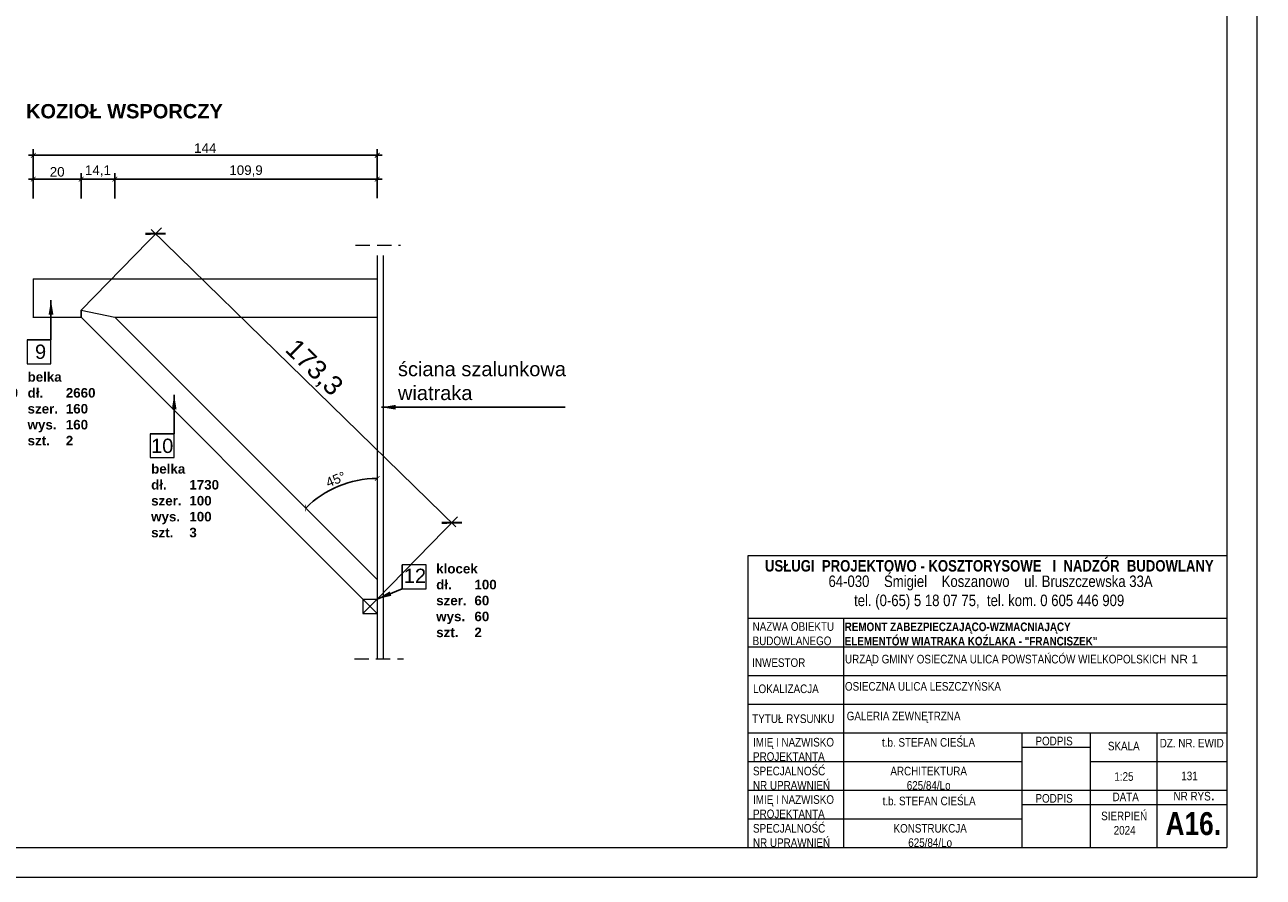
# Model space of a CAD drawing. Header units: millimetres. Extents: x -80660 to 263001, y 590205 to 619905.
# Tile 49 of 64: x 133574 to 138759, y 612480 to 616049. Entities that reach past the tile are written whole.
import ezdxf

# ---------------------------------------------------------------- set-up
doc = ezdxf.new("R2010")
doc.units = ezdxf.units.MM
doc.linetypes.add('DASHEDX2', pattern=[1.5, 1, -0.5])
doc.layers.add('l.c.9', color=3, linetype='Continuous', lineweight=9)
doc.layers.add('l.k.k. 5', color=4, linetype='DASHEDX2', lineweight=5)
doc.styles.add('styl1', font='arial.ttf')
doc.dimstyles.new('stefan', dxfattribs={"dimtxt": 80, "dimasz": 60, "dimexe": 35, "dimexo": 0, "dimgap": 10, "dimtad": 1, "dimdec": 1, "dimlfac": 0.1, "dimtxsty": 'styl1', "dimblk": 'ARCHTICK', "dimcen": 2.5, "dimdle": 25, "dimadec": 0, "dimazin": 0, "dimtfac": 1, "dimtdec": 1, "dimtmove": 0, "dimatfit": 3, "dimfxl": 1, "dimarcsym": 0})
doc.dimstyles.new('stefan - 1', dxfattribs={"dimtxt": 40, "dimasz": 20, "dimexe": 25, "dimexo": 20, "dimgap": 10, "dimtad": 1, "dimdec": 1, "dimlfac": 0.1, "dimtxsty": 'styl1', "dimblk": 'ARCHTICK', "dimcen": 2.5, "dimdle": 20, "dimadec": 0, "dimazin": 0, "dimtfac": 1, "dimtdec": 1, "dimtmove": 0, "dimatfit": 3, "dimfxl": 1, "dimarcsym": 0})

# ---------------------------------------------------------------- blocks, each defined once
blk = doc.blocks.new('_ArchTick')
at = {"color": 0, "const_width": 0.15}
blk.add_lwpolyline([(-0.5, -0.5), (0.5, 0.5)], dxfattribs=at)
blk = doc.blocks.new('*D607')
at = {"layer": 'Defpoints', "color": 0}
for p in [(135049.6, 615502.3), (133609.6, 615402.3), (135049.6, 615402.3)]:
    blk.add_point(p, dxfattribs=at)
at = {"layer": 'l.c.9', "color": 0, "lineweight": -2}
for p, q in [((133609.6, 615422.3), (133609.6, 615527.3)), ((135049.6, 615422.3), (135049.6, 615527.3)), ((133589.6, 615502.3), (135069.6, 615502.3))]:
    blk.add_line(p, q, dxfattribs=at)
at = {"layer": 'l.c.9', "color": 0, "lineweight": -2, "xscale": 20, "yscale": 20, "zscale": 20, "rotation": 180}
blk.add_blockref('_ArchTick', (133609.6, 615502.3), dxfattribs=at)
at = {"layer": 'l.c.9', "color": 0, "lineweight": -2, "xscale": 20, "yscale": 20, "zscale": 20}
blk.add_blockref('_ArchTick', (135049.6, 615502.3), dxfattribs=at)
at = {"layer": 'l.c.9', "color": 0, "insert": (134329.6, 615532.4), "char_height": 40, "attachment_point": 5, "style": 'styl1'}
blk.add_mtext('144', dxfattribs=at)
blk = doc.blocks.new('*D605')
at = {"layer": 'Defpoints', "color": 0}
for p in [(135049.6, 615402.3), (133951.1, 615301.9), (135049.6, 615302.3)]:
    blk.add_point(p, dxfattribs=at)
at = {"layer": 'l.c.9', "color": 0, "lineweight": -2}
for p, q in [((133951.1, 615321.9), (133951.1, 615427.3)), ((135049.6, 615322.3), (135049.6, 615427.3)), ((133931.1, 615402.3), (135069.6, 615402.3))]:
    blk.add_line(p, q, dxfattribs=at)
at = {"layer": 'l.c.9', "color": 0, "lineweight": -2, "xscale": 20, "yscale": 20, "zscale": 20, "rotation": 180}
blk.add_blockref('_ArchTick', (133951.1, 615402.3), dxfattribs=at)
at = {"layer": 'l.c.9', "color": 0, "lineweight": -2, "xscale": 20, "yscale": 20, "zscale": 20}
blk.add_blockref('_ArchTick', (135049.6, 615402.3), dxfattribs=at)
at = {"layer": 'l.c.9', "color": 0, "insert": (134500.3, 615436.3), "char_height": 40, "attachment_point": 5, "style": 'styl1'}
blk.add_mtext('109,9', dxfattribs=at)
blk = doc.blocks.new('*D606')
at = {"layer": 'Defpoints', "color": 0}
for p in [(133809.6, 615402.3), (133609.6, 615301.9), (133809.6, 615301.9)]:
    blk.add_point(p, dxfattribs=at)
at = {"layer": 'l.c.9', "color": 0, "lineweight": -2}
for p, q in [((133609.6, 615321.9), (133609.6, 615427.3)), ((133809.6, 615321.9), (133809.6, 615427.3)), ((133589.6, 615402.3), (133829.6, 615402.3))]:
    blk.add_line(p, q, dxfattribs=at)
at = {"layer": 'l.c.9', "color": 0, "lineweight": -2, "xscale": 20, "yscale": 20, "zscale": 20, "rotation": 180}
blk.add_blockref('_ArchTick', (133609.6, 615402.3), dxfattribs=at)
at = {"layer": 'l.c.9', "color": 0, "lineweight": -2, "xscale": 20, "yscale": 20, "zscale": 20}
blk.add_blockref('_ArchTick', (133809.6, 615402.3), dxfattribs=at)
at = {"layer": 'l.c.9', "color": 0, "insert": (133709.6, 615432.7), "char_height": 40, "attachment_point": 5, "style": 'styl1'}
blk.add_mtext('20', dxfattribs=at)
blk = doc.blocks.new('*D704')
at = {"layer": 'Defpoints', "color": 0}
for p in [(133951.1, 615402.3), (133809.6, 615321.9), (133951.1, 615301.9)]:
    blk.add_point(p, dxfattribs=at)
at = {"layer": 'l.c.9', "color": 0, "lineweight": -2}
for p, q in [((133809.6, 615341.9), (133809.6, 615427.3)), ((133951.1, 615321.9), (133951.1, 615427.3)), ((133789.6, 615402.3), (133971.1, 615402.3))]:
    blk.add_line(p, q, dxfattribs=at)
at = {"layer": 'l.c.9', "color": 0, "lineweight": -2, "xscale": 20, "yscale": 20, "zscale": 20, "rotation": 180}
blk.add_blockref('_ArchTick', (133809.6, 615402.3), dxfattribs=at)
at = {"layer": 'l.c.9', "color": 0, "lineweight": -2, "xscale": 20, "yscale": 20, "zscale": 20}
blk.add_blockref('_ArchTick', (133951.1, 615402.3), dxfattribs=at)
at = {"layer": 'l.c.9', "color": 0, "insert": (133880.3, 615436.3), "char_height": 40, "attachment_point": 5, "style": 'styl1'}
blk.add_mtext('14,1', dxfattribs=at)
blk = doc.blocks.new('*D705')
at = {"layer": 'Defpoints', "color": 0}
for p in [(135049.6, 615082.9), (133951.1, 614824.4), (134940, 614134.9), (135049.6, 613725.8), (135049.6, 613393.3)]:
    blk.add_point(p, dxfattribs=at)
at = {"layer": 'l.c.9', "color": 0, "lineweight": -2}
blk.add_arc((135049.6, 613725.8), 423.5, 90, 135, dxfattribs=at)
at = {"layer": 'l.c.9', "color": 0, "lineweight": -2, "xscale": 20, "yscale": 20, "zscale": 20}
blk.add_blockref('_ArchTick', (135049.6, 614149.3), dxfattribs=at)
at = {"layer": 'l.c.9', "color": 0, "lineweight": -2, "xscale": 20, "yscale": 20, "zscale": 20, "rotation": 225.0000000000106}
blk.add_blockref('_ArchTick', (134750.2, 614025.3), dxfattribs=at)
at = {"layer": 'l.c.9', "color": 0, "insert": (134876, 614145.1), "char_height": 40, "attachment_point": 5, "rotation": 22.5, "style": 'styl1'}
blk.add_mtext('45%%d', dxfattribs=at)
blk = doc.blocks.new('*D706')
at = {"layer": 'Defpoints', "color": 0}
for p in [(133809.6, 614854.4), (135361.4, 613963.9), (135049.6, 613644.4)]:
    blk.add_point(p, dxfattribs=at)
at = {"layer": 'l.c.9', "color": 0, "lineweight": -2}
for p, q in [((133809.6, 614854.4), (134145.9, 615199)), ((134103.5, 615191.4), (135379.3, 613946.5)), ((135049.6, 613644.4), (135385.9, 613989))]:
    blk.add_line(p, q, dxfattribs=at)
at = {"layer": 'l.c.9', "color": 0, "lineweight": -2, "xscale": 60, "yscale": 60, "zscale": 60}
for p, rotation in [((134121.4, 615173.9), 135.7015459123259), ((135361.4, 613963.9), 315.701545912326)]:
    blk.add_blockref('_ArchTick', p, dxfattribs=dict(at, rotation=rotation))
at = {"layer": 'l.c.9', "color": 0, "insert": (134782, 614610.5), "char_height": 80, "attachment_point": 5, "rotation": 315.7015, "style": 'styl1'}
blk.add_mtext('173,3', dxfattribs=at)

msp = doc.modelspace()

# ---------------------------------------------------------------- linework, layer by layer
at = {"layer": 'l.c.9', "color": 0}
for p, q in [((138731.57, 619904.52), (138731.57, 612479.52)), ((138606.57, 619654.52), (138606.57, 612604.52)), ((135049.63, 615082.86), (135049.63, 613393.27)), ((135074.63, 615082.86), (135074.63, 613393.27)), ((133609.63, 614984.4), (135049.63, 614984.4)), ((133609.63, 614984.4), (133609.63, 614824.4)), ((133809.63, 614854.4), (133809.63, 614824.4)), ((133809.63, 614824.4), (133809.63, 614854.4)), ((133809.63, 614854.4), (133951.06, 614824.4)), ((133608.21, 614824.4), (133808.21, 614824.4)), ((134989.63, 613644.4), (133809.63, 614824.4)), ((133951.06, 614824.4), (135049.63, 614824.4)), ((135049.63, 613725.82), (133951.06, 614824.4)), ((138606.57, 613824.58), (136601.05, 613824.58)), ((136601.05, 613824.58), (136601.05, 612604.52)), ((138606.57, 613824.58), (138606.57, 612604.52)), ((138606.57, 613824.58), (138606.57, 612604.52)), ((138606.57, 613824.58), (138606.57, 612604.52)), ((134989.63, 613644.4), (134989.63, 613584.4)), ((134989.63, 613644.4), (135049.63, 613644.4)), ((134989.63, 613644.4), (135049.63, 613584.4)), ((135049.63, 613644.4), (134989.63, 613584.4)), ((134989.63, 613584.4), (135049.63, 613584.4)), ((136601.05, 613564.52), (138606.57, 613564.52)), ((137002.27, 613564.52), (137002.27, 612604.52)), ((136601.05, 613444.52), (138606.57, 613444.52)), ((136601.05, 613324.52), (138606.57, 613324.52)), ((136601.05, 613204.52), (138606.57, 613204.52)), ((136601.05, 613084.52), (138606.57, 613084.52)), ((137748.41, 613084.52), (137748.41, 612604.52)), ((138034.23, 613084.52), (138034.23, 612604.52)), ((138312.88, 613084.52), (138312.88, 612604.52)), ((137748.41, 613024.52), (138034.23, 613024.52)), ((136601.05, 612964.52), (137748.41, 612964.52)), ((138034.23, 612964.52), (138606.57, 612964.52)), ((136601.05, 612844.52), (138606.57, 612844.52)), ((137748.41, 612784.52), (138606.57, 612784.52)), ((136601.05, 612724.52), (137748.41, 612724.52)), ((128981.57, 612604.52), (138606.57, 612604.52)), ((136601.05, 612604.52), (138606.57, 612604.52)), ((128231.57, 612479.52), (138731.57, 612479.52))]:
    msp.add_line(p, q, dxfattribs=at)
for points in [[(133683.69, 614629.01), (133683.69, 614729.01), (133583.45, 614729.01), (133583.45, 614629.01)], [(134199.46, 614236.44), (134199.46, 614336.44), (134099.22, 614336.44), (134099.22, 614236.44)], [(135254.08, 613686.91), (135254.08, 613786.91), (135153.84, 613786.91), (135153.84, 613686.91)]]:
    msp.add_lwpolyline(points, close=True, dxfattribs=at)
at = {"layer": 'l.k.k. 5', "color": 0, "ltscale": 60}
for p, q in [((134958.75, 615126.5), (135146.49, 615126.5)), ((134954.38, 613393.27), (135159.59, 613393.27))]:
    msp.add_line(p, q, dxfattribs=at)

# ---------------------------------------------------------------- texts
at = {"layer": 'l.c.9', "color": 0, "attachment_point": 1}
for s, insert, char_height, width in [('\\pl59.9444;{\\fArial|b1|i0|c238|p34;KOZIOŁ WSPORCZY}', (133519.13, 615716.83), 60, 2924.252), ('\\pl59.9444;{\\fArial|b1|i0|c238|p34;PRZEKRÓJ C - C}', (129837.48, 615313.73), 60, 2924.252), ('\\pl79.9259;{\\fArial|b0|i0|c238|p34;knapa}', (126981.52, 614805.16), 80, 2924.252), ('{\\fArial|b0|i0|c238|p34;9}', (133616.76, 614709.79), 60, 2924.252), ('{\\fArial|b0|i0|c238|p34;ściana szalunkowa\\Pwiatraka}', (135136.33, 614637.29), 60, 2924.252), ('\\pt160;{\\fArial|b1|i0|c238|p34;belka\\Pdł.      ^I2660\\Pszer.^I100\\Pwys.^I160\\Pszt.^I1}', (133261.54, 614594.33), 40, 2924.252), ('\\pt160;{\\fArial|b1|i0|c238|p34;belka\\Pdł.      ^I2660\\Pszer.^I160\\Pwys.^I160\\Pszt.^I2}', (133585.72, 614594.33), 40, 2924.252), ('{\\fArial|b0|i0|c238|p34;10}', (134102.71, 614315.8), 60, 2924.252), ('\\pt160;{\\fArial|b1|i0|c238|p34;belka\\Pdł.      ^I1730\\Pszer.^I100\\Pwys.^I100\\Pszt.^I3}', (134103.03, 614209.35), 40, 2924.252), ('{\\fArial|b0|i0|c238|p34;12}', (135160.76, 613771.39), 60, 2924.252), ('\\pt160;{\\fArial|b1|i0|c238|p34;klocek\\Pdł.      ^I100\\Pszer.^I60\\Pwys.^I60\\Pszt.^I2}', (135296.49, 613791.45), 40, 2924.252), ('{\\fArial Narrow|b0|i0|c238|p34;64-030    Śmigiel    Koszanowo    ul. Bruszczewska 33A\\P       tel. (0-65) 5 18 07 75,  tel. kom. 0 605 446 909}', (136938.9, 613742.7), 48, 2290.2321), ('\\pxse0.83333;{\\fArial Narrow|b0|i0|c238|p34;NAZWA OBIEKTU\\PBUDOWLANEGO}', (136621.11, 613547.25), 36, 504.1119), ('\\pxse0.83333;{\\fArial Narrow|b0|i0|c238|p34;INWESTOR}', (136619.57, 613396.06), 36, 504.1119), ('{\\fArial Narrow|b0|i0|c238|p34;\\H0.75x;URZĄD GMINY OSIECZNA ULICA POWSTAŃCÓW WIELKOPOLSKICH\\fArial|b1|i0|c238|p34;\\H1.3334x; \\fArial|b0|i0|c238|p34;\\H0.749963x;NR 1\\fArial|b1|i0|c238|p34;\\H1.3334x;  }', (137008.1, 613410.73), 48, 2593.0667), ('{\\fArial Narrow|b0|i0|c238|p34;LOKALIZACJA}', (136622.97, 613286.53), 36, 504.1119), ('{\\fArial Narrow|b0|i0|c238|p34;\\H0.75x;OSIECZNA ULICA LESZCZYŃSKA\\fArial|b1|i0|c238|p34;\\H1.3333x;       }', (137007.76, 613296.59), 48, 2593.0667), ('{\\fArial Narrow|b0|i0|c238|p34;TYTUŁ RYSUNKU}', (136619.68, 613161.25), 36, 504.1119), ('\\pxse0.83333;{\\fArial Narrow|b0|i0|c238|p34;IMIĘ I NAZWISKO\\P\\pse0.83333;PROJEKTANTA}', (136622.83, 613062.8), 36, 504.1119), ('{\\fArial Narrow|b0|i0|c238|p34;PODPIS}', (137805.32, 613067.74), 36, 293.4624), ('{\\fArial Narrow|b0|i0|c238|p34;SKALA}', (138108.56, 613046.67), 36, 504.1119), ('{\\fArial|b1|i0|c238|p34;              \\fArial Narrow|b1|i0|c238|p34;   \\fArial Narrow|b0|i0|c238|p34; \\H0.75x; DZ. NR. EWID }', (137992.13, 613058.96), 48, 2593.0667), ('\\pxse0.83333;{\\fArial Narrow|b0|i0|c238|p34;SPECJALNOŚĆ\\PNR UPRAWNIEŃ}', (136622.71, 612942.16), 36, 504.1119), ('{\\fArial Narrow|b0|i0|c238|p34;1:25}', (138135.72, 612919.32), 36, 194.8968), ('{\\fArial Narrow|b0|i0|c238|p34;131}', (138415.77, 612921.69), 36, 2593.0667), ('\\pxse0.83333;{\\fArial Narrow|b0|i0|c238|p34;IMIĘ I NAZWISKO\\P\\pse0.83333;PROJEKTANTA}', (136622.83, 612822.8), 36, 504.1119), ('{\\fArial Narrow|b0|i0|c238|p34;PODPIS}', (137805.32, 612827.74), 36, 293.4624), ('{\\fArial Narrow|b0|i0|c238|p34;DATA}', (138128.17, 612833.89), 36, 504.1119), ('{\\fArial Narrow|b0|i0|c238|p34;\\H0.75x;NR RYS}.', (138383.34, 612848.91), 48, 319.4794), ('{\\fArial|b1|i0|c238|p34;  \\fArial Narrow|b0|i0|c238|p34;SIERPIEŃ\\P       2024}', (138052.57, 612754.05), 36, 567.3412), ('\\pxt3;{\\fArial Narrow|b1|i0|c238|p34;A16.}', (138350.03, 612752.04), 96, 1666.1333), ('\\pxse0.83333;{\\fArial Narrow|b0|i0|c238|p34;SPECJALNOŚĆ\\PNR UPRAWNIEŃ}', (136622.71, 612702.16), 36, 504.1119)]:
    msp.add_mtext(s, dxfattribs=dict(at, insert=insert, char_height=char_height, width=width))
at = {"layer": 'l.c.9', "color": 0}
for s, insert, char_height, attachment_point in [('{\\fArial Narrow|b1|i0|c238|p34;USŁUGI  PROJEKTOWO - KOSZTORYSOWE   I  NADZÓR  BUDOWLANY\\fArial Narrow|b0|i0|c238|p34;  \\P                              }', (136672.96, 613807.4), 48, 1), ('{\\fArial|b1|i0|c238|p34;\\P\\pxse0.8125;\\fArial Narrow|b1|i0|c238|p34;\\H0.9x;REMONT ZABEZPIECZAJĄCO-WZMACNIAJĄCY\\PELEMENTÓW WIATRAKA KOŹLAKA - "FRANCISZEK"}', (137006.75, 613612.63), 40, 1), ('{\\fArial Narrow|b0|i0|c238|p34;GALERIA ZEWNĘTRZNA}', (137015.15, 613172.43), 36, 1), ('{\\fArial Narrow|b0|i0|c238|p34;t.b. STEFAN CIEŚLA}', (137162.89, 613062.12), 36, 1), ('\\P\\pxse0.83333;{\\fArial Narrow|b0|i0|c238|p34;ARCHITEKTURA\\P625/84/Lo}', (137358.24, 612923.73), 36, 5), ('{\\fArial Narrow|b0|i0|c238|p34;t.b. STEFAN CIEŚLA}', (137165.33, 612816.79), 36, 1), ('\\P\\pxse0.83333;{\\fArial Narrow|b0|i0|c238|p34;KONSTRUKCJA\\P625/84/Lo}', (137364.46, 612684.11), 36, 5)]:
    msp.add_mtext(s, dxfattribs=dict(at, insert=insert, char_height=char_height, attachment_point=attachment_point))

# ---------------------------------------------------------------- dimensions: what is measured, and where the dimension line sits
for base, p1, p2, picture, middle in [((135049.63, 615502.29), (133609.63, 615402.29), (135049.63, 615402.29), '*D607', (134329.63, 615532.37)), ((133809.63, 615402.29), (133609.63, 615301.85), (133809.63, 615301.85), '*D606', (133709.63, 615432.71)), ((133951.06, 615402.29), (133809.63, 615321.85), (133951.06, 615301.85), '*D704', (133880.35, 615436.33)), ((135049.63, 615402.29), (133951.06, 615301.85), (135049.63, 615302.29), '*D605', (134500.35, 615436.33))]:
    dim = msp.add_linear_dim(base=base, p1=p1, p2=p2, dimstyle='stefan - 1', dxfattribs=at)
    dim.commit()
    dim.dimension.update_dxf_attribs({"geometry": picture, "text_midpoint": middle})
dim = msp.add_aligned_dim(p1=(133809.63, 614854.4), p2=(135049.63, 613644.4), distance=446.42, dimstyle='stefan', dxfattribs=at)
dim.commit()
dim.dimension.update_dxf_attribs({"geometry": '*D706', "text_midpoint": (134781.98, 614610.48)})
dim = msp.add_angular_dim_2l(base=(134940.03, 614134.88), line1=((135049.63, 613725.82), (133951.06, 614824.4)), line2=((135049.63, 615082.86), (135049.63, 613393.27)), dimstyle='stefan - 1', dxfattribs=at)
dim.commit()
dim.dimension.update_dxf_attribs({"geometry": '*D705', "text_midpoint": (134875.96, 614145.1)})

# ---------------------------------------------------------------- leaders
for points in [[(133683.69, 614895.58), (133683.69, 614729.01), (133583.69, 614729.01)], [(134199.46, 614498.79), (134199.46, 614336.44), (134099.46, 614336.44)], [(135067.29, 614447.3), (135836.01, 614447.3)], [(135049.63, 613644.4), (135153.84, 613686.91), (135153.84, 613786.91)]]:
    msp.add_leader(points, dimstyle='stefan', override={"dimgap": 10, "dimtad": 0}, dxfattribs=at)

doc.saveas('drawing.dxf')
